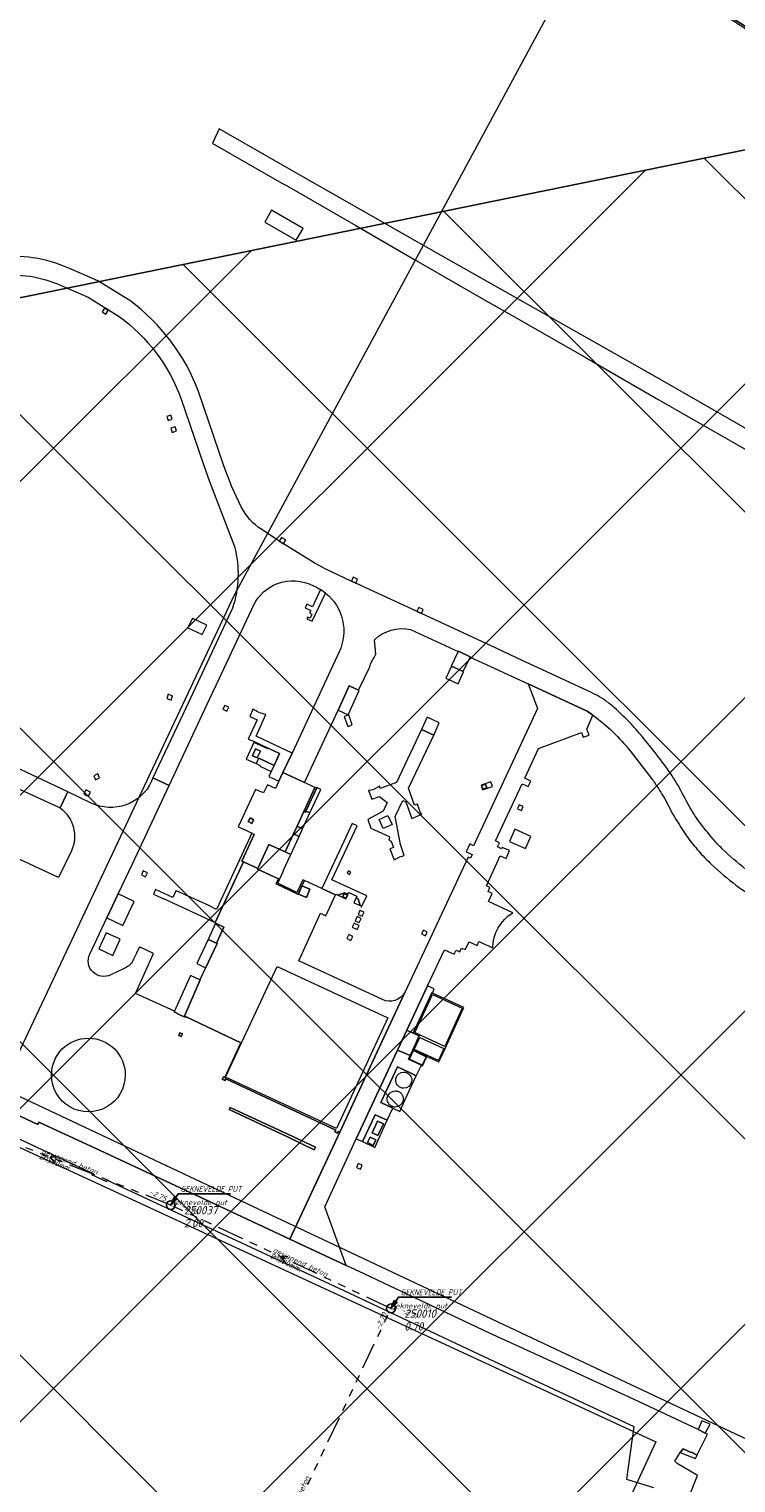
# Model space of a CAD drawing. Extents: x 148869 to 161638, y 453607 to 469810.
# Tile 202 of 256: x 152456 to 152616, y 464928 to 465255. Entities that reach past the tile are written whole.
import ezdxf
from ezdxf.lldxf.tags import DXFTag

# ---------------------------------------------------------------- set-up
doc = ezdxf.new("R2010")
doc.units = 0
doc.header["$PDMODE"] = 32
doc.header["$PDSIZE"] = 2
doc.linetypes.add('RI-GWA', pattern=[18.45, 6, -1.8, 1.75, -1.8, 1.75, -1.8, 1.75, -1.8])
doc.layers.get('0').update_dxf_attribs({"linetype": 'CONTINUOUS'})
doc.layers.get('DEFPOINTS').update_dxf_attribs({"linetype": 'CONTINUOUS'})
for name, color, linetype in [('2023', 90, 'CONTINUOUS'), ('2023 hatch', 90, 'CONTINUOUS'), ('B-OI-AANPIJLING', 1, 'CONTINUOUS')]:
    doc.layers.add(name, color=color, linetype=linetype)
for name, color, linetype, lineweight in [('B-OI-RI-BIJZONDERDERHEDEN-T18', 134, 'CONTINUOUS', 18), ('B-OI-RI-GWA-MATERIAAL-T18', 10, 'CONTINUOUS', 18), ('B-OI-RI-GWA-PUTDEKSELHOOGTE-T25', 10, 'CONTINUOUS', 25), ('B-OI-RI-GWA_BOB-T18', 10, 'CONTINUOUS', 18), ('B-OI-RI-GWA_DIAMETER-T18', 10, 'CONTINUOUS', 18), ('B-OI-RI-GWA_PUTNUMMER-T18', 10, 'CONTINUOUS', 18), ('B-OI-RI-GWA_RIOOLPUT-S', 10, 'CONTINUOUS', 25), ('B-OI-RI-GWA_TRANSPORTLEIDING-G', 10, 'RI-GWA', 18), ('B-OI-RI-PERSLEIDING-G-niet meenemen', 190, 'RI-PERS', 18), ('B-OI-RI-STROOMRICHTING-S', 252, 'CONTINUOUS', 25), ('B-RO-VH-VERHARDING_ASFALT-GV', 251, 'CONTINUOUS', 18), ('B-RO-VH-VERHARDING_FUNDERING_ZAND-GV', 251, 'CONTINUOUS', 18), ('B-RO-VH-VERHARDING_GESLOTEN-GV', 251, 'CONTINUOUS', 18), ('B-RO-VH-VERHARDING_GRASBETONSTEEN-GV', 251, 'CONTINUOUS', 18), ('B-RO-VH-VERHARDING_HALFVERHARDING-GV', 251, 'CONTINUOUS', 18), ('B-RO-VH-VERHARDING_OPEN-GV', 251, 'CONTINUOUS', 18)]:
    doc.layers.add(name, color=color, linetype=linetype, lineweight=lineweight)
doc.styles.add('NLCS-ISO-M500-T18_CURSIEF', font='NLCS-ISO.ttf', dxfattribs={"oblique": 15, "height": 0.9})
doc.styles.add('NLCS-ISO-M750-T25_CURSIEF', font='NLCS-ISO.ttf', dxfattribs={"oblique": 15, "height": 1.875})
tags = doc.linetypes.add('RI-PERS', pattern='A,7,-2,["P",Standard,S=1.8,R=0,X=-0.5,Y=-0.9],-2,7,-2,[102,NLCS.SHX,S=1,R=180,X=0,Y=0],-2', length=22).pattern_tags.tags
tags[6] = DXFTag(74, 10)

# ---------------------------------------------------------------- blocks, each defined once
blk = doc.blocks.new('ACMAP_ANN_TEMPLATE_gwa-diam')
at = {"color": 0, "linetype": 'ByBlock', "style": 'NLCS-ISO-M500-T18_CURSIEF', "oblique": 15}
blk.add_attdef('gwa-diam', (-2.2, -1.3), '', height=1.2, dxfattribs=at)
blk = doc.blocks.new('ACMAP_ANN_TEMPLATE_gwa-materiaal')
at = {"color": 0, "linetype": 'ByBlock', "style": 'NLCS-ISO-M500-T18_CURSIEF', "oblique": 15}
blk.add_attdef('gwa-mat', (-2.2, 0.2), '', height=1.2, dxfattribs=at)
blk = doc.blocks.new('ACMAP_ANN_TEMPLATE_gwa-nap-l')
at = {"color": 0, "linetype": 'ByBlock', "style": 'NLCS-ISO-M500-T18_CURSIEF', "oblique": 15}
blk.add_attdef('gwa-nap-l', (2.3, 0.2), '', height=1.2, dxfattribs=at)
blk = doc.blocks.new('ACMAP_ANN_TEMPLATE_gwa-nap-r')
at = {"color": 0, "linetype": 'ByBlock', "style": 'NLCS-ISO-M500-T18_CURSIEF', "oblique": 15}
blk.add_attdef('gwa-nap-r', (-5.6, 0.2), '', height=1.2, dxfattribs=at)
blk = doc.blocks.new('ACMAP_ANN_TEMPLATE_gwa-puth')
at = {"color": 0, "linetype": 'ByBlock', "style": 'NLCS-ISO-M750-T25_CURSIEF', "oblique": 15}
blk.add_attdef('gwa-puth', (3, -5), '', height=1.88, dxfattribs=at)
blk = doc.blocks.new('ACMAP_ANN_TEMPLATE_gwa-putnr')
at = {"color": 0, "linetype": 'ByBlock', "style": 'NLCS-ISO-M750-T25_CURSIEF', "oblique": 15}
blk.add_attdef('gwa-putnr', (3, -2.1), '', height=1.88, dxfattribs=at)
blk = doc.blocks.new('ACMAP_ANN_TEMPLATE_type knoop')
at = {"layer": 'DEFPOINTS', "style": 'NLCS-ISO-M500-T18_CURSIEF', "oblique": 15}
blk.add_attdef('type_knoop', (0, 0), '', height=1.2, dxfattribs=at)

msp = doc.modelspace()

# ---------------------------------------------------------------- hatches: boundary and pattern name
at = {"layer": '2023 hatch'}
h = msp.add_hatch(dxfattribs=at)
h.set_pattern_fill('L45L135', color=256, scale=49.98)
h.set_pattern_definition([(45, (0, 0), (-35.341197, 35.341197), []), (135, (0, 0), (-35.341197, -35.341197), [])])
h.paths.add_polyline_path([(155033.65, 463387.49), (154736.21, 463174.82), (154703.82, 463157.03), (154669.13, 463116.73), (154497.36, 463128.81), (154485.96, 463103.35), (154403, 462810.28), (154029.41, 462913.19), (153921.91, 462926.36), (153533.06, 462959.92), (153521.58, 463046.87), (153065.73, 463131.59), (152840.09, 463157.69), (152602.55, 463321.62), (152457.44, 463373.38), (152283.77, 463566.95), (152230.15, 463641.33), (152156.25, 463699.58), (152012.16, 463887.19), (152009.38, 463939.89), (151991.35, 464191.03), (152103.19, 464343.83), (152153.39, 464455.21), (152151.03, 464561.94), (152249.45, 464811.76), (152130.92, 465032.5), (152332.42, 465169.93), (152738.18, 465252.75), (152947.54, 465152.17), (153150.32, 465023.39), (153302.02, 464886.05), (153728.6, 464650.43), (153874.6, 464567.83), (153954.88, 464501.43), (153988.94, 464472.57), (154027.82, 464422.75), (154193.47, 464138.07), (154280.01, 463968.67), (154339.28, 463993.19), (154494.94, 463873.13), (154622.49, 463821.49), (154755.92, 463721.99), (154868.72, 463597.28)])

# ---------------------------------------------------------------- linework, layer by layer
at = {"layer": '2023', "flags": 128}
msp.add_lwpolyline([(153921.91, 462926.36), (153533.06, 462959.92), (153521.58, 463046.87), (153065.73, 463131.59), (152840.09, 463157.69), (152602.55, 463321.62), (152457.44, 463373.38), (152283.77, 463566.95), (152230.15, 463641.33), (152156.25, 463699.58), (152012.16, 463887.19), (152009.38, 463939.89), (151991.35, 464191.03), (152103.19, 464343.83), (152153.39, 464455.21), (152151.03, 464561.94), (152249.45, 464811.76), (152130.92, 465032.5), (152332.42, 465169.93), (152738.18, 465252.75), (152947.54, 465152.17), (153150.32, 465023.39), (153302.02, 464886.05), (153728.6, 464650.43)], dxfattribs=at)
at = {"layer": 'B-OI-AANPIJLING', "color": 251, "flags": 128}
for points in [[(152488.4, 464990.2), (152489.76, 464991.54), (152489.13, 464991.97), (152488.4, 464990.2), (152489.23, 464991.9), (152489.34, 464991.83), (152488.4, 464990.2), (152489.55, 464991.69), (152489.66, 464991.61), (152488.4, 464990.2), (152490.08, 464992.71), (152501.89, 464992.71)], [(152538.01, 464966.9), (152539.37, 464968.24), (152538.74, 464968.67), (152538.01, 464966.9), (152538.84, 464968.6), (152538.95, 464968.53), (152538.01, 464966.9), (152539.16, 464968.39), (152539.27, 464968.31), (152538.01, 464966.9), (152539.69, 464969.41), (152551.65, 464969.41)]]:
    msp.add_lwpolyline(points, dxfattribs=at)
at = {"layer": 'B-OI-RI-GWA_RIOOLPUT-S', "color": 251}
for p in [(152488.4, 464990.2), (152538.01, 464966.9)]:
    msp.add_point(p, dxfattribs=at)
at = {"layer": 'B-OI-RI-GWA_TRANSPORTLEIDING-G', "color": 251}
for p, q in [((152488.4, 464990.2), (152434.01, 465011.77)), ((152538.01, 464966.9), (152488.4, 464990.2)), ((152492.3, 464870.1), (152538.01, 464966.9))]:
    msp.add_line(p, q, dxfattribs=at)
at = {"layer": 'B-OI-RI-PERSLEIDING-G-niet meenemen'}
for p, q in [((152601.01, 465309.95), (152502.6, 465127.6)), ((152502.6, 465127.6), (152452, 465020)), ((152621, 464936.1), (152391.9, 465044.1)), ((152390.5, 465032.8), (152597.7, 464936.8)), ((152597.7, 464936.8), (152553, 464840.3))]:
    msp.add_line(p, q, dxfattribs=at)
at = {"layer": 'B-OI-RI-STROOMRICHTING-S', "color": 251}
for points in [[(152462.8, 465001.12), (152461.2, 465000.98), (152462.27, 464999.78)], [(152514.8, 464978.59), (152513.2, 464978.55), (152514.2, 464977.29)]]:
    msp.add_lwpolyline(points, dxfattribs=at)
at = {"layer": 'B-RO-VH-VERHARDING_ASFALT-GV'}
msp.add_lwpolyline([(152610.99, 465260.43, 0.035289), (152635.24, 465246.41)], format="xyb", dxfattribs=at)
at = {"layer": 'B-RO-VH-VERHARDING_FUNDERING_ZAND-GV', "flags": 128}
msp.add_lwpolyline([(152645.82, 465149.33), (152598.61, 465176.45), (152584.36, 465184.51), (152549.33, 465204.31), (152518.33, 465222.01), (152515.69, 465223.5), (152499.33, 465232.9), (152497.86, 465229.81), (152497.77, 465229.61), (152497.83, 465229.58), (152498.26, 465229.33), (152513.4, 465220.64), (152514.47, 465220.1), (152530.09, 465211.06), (152543.14, 465203.51), (152557.86, 465195.04), (152564.62, 465191.17), (152582.14, 465181.15), (152597.8, 465172.07), (152621.33, 465158.66)], dxfattribs=at)
at = {"layer": 'B-RO-VH-VERHARDING_GESLOTEN-GV', "flags": 128}
for points in [[(152516.64, 465207.78), (152518.2, 465210.39), (152511.07, 465214.52), (152509.58, 465211.88)], [(152553.2, 465115.08), (152553.17, 465115.02), (152551.6, 465111.76), (152551.61, 465111.75), (152554.3, 465110.49), (152555.84, 465113.79), (152555.86, 465113.84)], [(152550.4, 465109.05), (152553.13, 465107.71), (152554.34, 465110.47), (152554.3, 465110.49), (152551.61, 465111.75)], [(152528.26, 465098.14), (152529.29, 465098.53), (152528.5, 465100.74), (152527.5, 465100.37)], [(152510.36, 465093.24), (152510.29, 465093.06), (152507.14, 465094.52), (152505.41, 465090.79), (152507.61, 465089.76), (152508.21, 465090.97), (152511.67, 465089.36), (152512.92, 465092.03)], [(152507.52, 465093.09), (152508.61, 465092.57), (152507.87, 465091.02), (152506.79, 465091.54)], [(152507.52, 465093.09), (152506.79, 465091.54), (152507.87, 465091.02), (152508.61, 465092.57)], [(152511.02, 465087.97), (152511.67, 465089.36), (152508.21, 465090.97), (152507.61, 465089.76), (152508.57, 465089.31), (152508.48, 465089.14)], [(152518.49, 465085.47), (152513.65, 465087.73), (152512.73, 465085.77), (152511.97, 465084.13), (152510.16, 465084.97), (152509.28, 465083.15), (152507.48, 465083.93), (152503.55, 465075.53), (152505.49, 465074.64), (152506.66, 465074.07), (152506.66, 465074.06), (152507.16, 465073.78), (152504.38, 465067.78), (152504.8, 465067.58), (152508, 465066.13), (152510.52, 465071.52), (152514.15, 465069.84), (152516.03, 465073.9), (152516.84, 465075.63), (152518.37, 465078.93), (152520.88, 465084.34)], [(152507.05, 465077.1), (152506.64, 465076.27), (152505.85, 465076.67), (152506.25, 465077.49)], [(152507.05, 465077.1), (152506.25, 465077.49), (152505.85, 465076.67), (152506.64, 465076.27)], [(152535.34, 465077.17), (152537.33, 465078.08), (152538.27, 465076.01), (152536.28, 465075.11)], [(152516.03, 465073.9), (152517.3, 465073.33), (152518.1, 465075.06), (152516.84, 465075.63)], [(152569.55, 465073.33), (152565.92, 465074.95), (152564.7, 465072.21), (152568.33, 465070.59)], [(152518.15, 465063.55), (152516.81, 465060.72), (152512.49, 465062.78), (152513.81, 465065.56), (152513.72, 465065.6), (152515.41, 465069.25), (152514.15, 465069.84), (152510.52, 465071.52), (152508, 465066.13), (152507.96, 465065.98), (152512.67, 465063.77), (152512.15, 465062.66), (152517, 465060.3), (152517.75, 465061.84), (152517.91, 465062.16), (152518.51, 465063.39)], [(152528.66, 465064.76), (152528.94, 465065.27), (152528.45, 465065.54), (152528.17, 465065.03)], [(152476.56, 465060.37), (152474.01, 465054.94), (152477.62, 465053.24), (152480.18, 465058.67)], [(152519.74, 465061.43), (152517.91, 465062.16), (152517.75, 465061.84), (152517.15, 465060.31), (152519.01, 465059.58)], [(152528.32, 465060.29), (152527.65, 465060.62), (152526.03, 465060.07), (152527.83, 465059.23)], [(152527.16, 465059.72), (152527.49, 465060.43), (152528.21, 465060.1), (152527.89, 465059.39)], [(152529.96, 465054.31), (152530.87, 465053.9), (152531.3, 465054.84), (152530.39, 465055.25)], [(152530.62, 465055.76), (152531.53, 465055.35), (152531.94, 465056.25), (152531.03, 465056.66)], [(152477.03, 465050.14), (152473.81, 465051.61), (152472.15, 465047.96), (152475.33, 465046.48)], [(152528.09, 465050.3), (152529, 465049.89), (152529.4, 465050.77), (152528.49, 465051.19)], [(152529.27, 465052.86), (152530.4, 465052.33), (152530.83, 465053.25), (152529.7, 465053.78)], [(152545.33, 465052.18), (152544.89, 465051.34), (152545.77, 465050.9), (152546.19, 465051.78)], [(152490.77, 465028.22), (152491.02, 465028.82), (152490.45, 465029.01), (152490.23, 465028.47)], [(152490.77, 465028.22), (152490.23, 465028.47), (152490.45, 465029.01), (152491.02, 465028.82)], [(152541.62, 465029.63), (152539.49, 465025.11), (152542.36, 465023.94), (152542.92, 465025.19), (152544.36, 465028.35), (152543.04, 465028.98)], [(152520.73, 465002.7), (152514.73, 465005.59), (152501.57, 465011.73), (152501.81, 465012.21), (152514.8, 465006.17), (152520.97, 465003.26)], [(152534.99, 465009.16), (152533.78, 465006.53), (152535.07, 465005.91), (152536.3, 465008.54)], [(152534.61, 465004.91), (152533.33, 465005.53), (152532.73, 465004.28), (152534.03, 465003.65)], [(152531.13, 464998.33), (152531.53, 464999.22), (152530.62, 464999.61), (152530.23, 464998.71)]]:
    msp.add_lwpolyline(points, close=True, dxfattribs=at)
for points in [[(152582.22, 465101.57), (152568.91, 465107.73), (152571.02, 465102.17), (152566.54, 465092.51), (152556.63, 465071.25), (152555.78, 465071.65), (152554.95, 465069.88), (152556.28, 465069.24), (152555.92, 465068.4), (152555.4, 465068.63), (152547.85, 465052.42), (152541.14, 465038.12), (152535.9, 465026.88), (152526.48, 465006.66), (152515.2, 464982.55), (152515.24, 464982.53), (152527.88, 464976.61), (152523.1, 464989.82), (152530.2, 465005.17), (152539.49, 465025.11), (152541.62, 465029.63), (152546.25, 465039.63), (152550.08, 465047.79), (152552.28, 465046.79), (152552.7, 465047.66), (152553.52, 465047.28)], [(152565.43, 465056.09), (152559.95, 465058.66), (152560.79, 465060.47), (152559.92, 465060.88), (152560.32, 465061.82), (152559.5, 465062.22), (152562.61, 465068.94), (152563.95, 465068.38), (152564.73, 465070.14), (152563.03, 465070.86), (152562.9, 465070.57), (152562.04, 465070.95), (152562.46, 465071.92), (152561.54, 465072.31), (152567.58, 465085.23), (152568.93, 465084.57), (152569.52, 465085.83), (152568.15, 465086.49), (152571.26, 465093.19), (152580.93, 465096.76), (152581.34, 465095.72), (152582.64, 465096.15), (152582.15, 465097.55), (152583.51, 465100.67)], [(152541.99, 465084.18), (152547.63, 465096.19), (152544.88, 465097.45), (152539.29, 465085.51), (152535.55, 465084.13), (152535.41, 465084.63), (152534.19, 465083.96)], [(152470.48, 465080.86), (152465.22, 465083.38), (152465.18, 465083.39), (152464.81, 465082.61), (152463.46, 465079.75)], [(152470.18, 465046.82), (152474.01, 465054.94), (152476.56, 465060.37), (152479.74, 465067.12), (152488, 465084.78), (152484.39, 465086.51), (152484.08, 465085.77)], [(152532.95, 465083.66), (152533.72, 465081.7), (152535.41, 465082.31), (152537.12, 465080.96), (152536.24, 465079.03), (152532.81, 465077.15), (152533.49, 465075.22), (152537.63, 465073.31), (152537.71, 465073), (152537.49, 465072.51), (152538.05, 465072.23), (152538.57, 465070.86), (152537.78, 465070.57), (152538.76, 465068.04)], [(152544, 465080.61), (152543.32, 465080.4), (152541.99, 465084.18)], [(152541, 465069.04), (152540.14, 465071.52), (152538.96, 465077.85), (152540.68, 465081.45), (152541.34, 465081.16), (152542.7, 465077.4), (152544.95, 465078.32), (152544.62, 465078.78)], [(152466, 465070.08), (152463.1, 465064.09), (152437.83, 465075.8), (152436.86, 465073.82), (152428.05, 465054.98), (152426.96, 465055.49), (152425.11, 465051.73), (152436.87, 465046.22)], [(152443.68, 465015.31), (152458.42, 465008.37), (152458.69, 465008.93), (152471.34, 465003.02), (152498.38, 464990.38), (152515.2, 464982.55), (152526.48, 465006.66), (152526.13, 465006.83), (152525.95, 465006.45), (152525.38, 465006.72), (152525.57, 465007.12), (152500.77, 465018.64), (152500.55, 465018.28), (152499.99, 465018.58), (152500.3, 465019.15), (152500.57, 465019.01), (152504.21, 465026.8), (152491.85, 465032.62), (152491.42, 465032.66), (152491.38, 465032.68), (152490.45, 465033.11), (152489.14, 465033.76), (152489.23, 465033.94), (152480.44, 465037.92), (152484.52, 465046.94), (152481.64, 465048.27), (152481.3, 465048.32)], [(152481.3, 465048.32), (152480.64, 465047.04), (152480.01, 465045.65)], [(152553.52, 465047.28), (152553.92, 465048.16), (152554.72, 465047.81), (152555.61, 465049.56), (152557.45, 465048.71), (152557.83, 465049.61), (152560.97, 465048.19)], [(152478.03, 465043.63), (152474.88, 465042.13)]]:
    msp.add_lwpolyline(points, dxfattribs=at)
at = {"layer": 'B-RO-VH-VERHARDING_GESLOTEN-GV'}
for points in [[(152583.51, 465100.67, 0.009188), (152582.22, 465101.57)], [(152484.08, 465085.77, -0.419377), (152470.48, 465080.86)], [(152534.19, 465083.96, -0.042843), (152532.95, 465083.66)], [(152544.62, 465078.78, -0.06584), (152544, 465080.61)], [(152463.46, 465079.75, -0.354742), (152466, 465070.08)], [(152538.76, 465068.04, -0.015576), (152539.11, 465068.26)], [(152539.11, 465068.26, -0.074554), (152541, 465069.04)], [(152560.97, 465048.19, -0.263157), (152565.43, 465056.09)], [(152474.88, 465042.13, -0.726818), (152470.18, 465046.82)], [(152480.01, 465045.65, -0.212119), (152478.03, 465043.63)], [(152461.52, 465019.53, -1), (152478.14, 465019.53)], [(152478.14, 465019.53, -1.00012), (152461.52, 465019.53)]]:
    msp.add_lwpolyline(points, format="xyb", dxfattribs=at)
at = {"layer": 'B-RO-VH-VERHARDING_GRASBETONSTEEN-GV'}
for points in [[(152635.24, 465246.41, -0.035289), (152610.99, 465260.43)], [(152610.77, 465260.1, 0.035245), (152635.05, 465246.05)]]:
    msp.add_lwpolyline(points, format="xyb", dxfattribs=at)
at = {"layer": 'B-RO-VH-VERHARDING_HALFVERHARDING-GV', "flags": 128}
for points in [[(152496.51, 465120.99), (152493.33, 465122.51), (152493.29, 465122.53), (152492.26, 465120.37), (152494.19, 465119.46), (152495.49, 465118.84)], [(152547.35, 465037.98), (152547.2, 465038.05), (152543.04, 465028.98), (152544.36, 465028.35), (152542.92, 465025.19), (152546.12, 465023.74), (152548.83, 465022.5), (152550.27, 465025.66), (152554.41, 465034.73)], [(152544.46, 465028.58), (152543.37, 465029.1), (152547.33, 465037.72), (152554.08, 465034.61), (152550.15, 465025.99)], [(152549.94, 465025.53), (152548.71, 465022.83), (152543.26, 465025.31), (152544.48, 465028.02)], [(152542.92, 465025.19), (152542.36, 465023.94), (152541.95, 465023.13), (152544.85, 465021.76), (152545.14, 465021.62), (152546.12, 465023.74)], [(152542.18, 465023.1), (152543.12, 465025.04), (152545.95, 465023.67), (152545.02, 465021.73)], [(152542.05, 465020.2), (152539.46, 465021.36), (152535.73, 465013.34), (152538.46, 465012.06), (152539.97, 465011.33), (152541.12, 465013.85), (152543.68, 465019.38)], [(152537.16, 465009.32), (152534.44, 465010.59), (152531.61, 465004.52), (152534.34, 465003.18)], [(152533.78, 465006.53), (152534.99, 465009.16), (152536.3, 465008.54), (152535.07, 465005.91)], [(152532.73, 465004.28), (152533.33, 465005.53), (152534.61, 465004.91), (152534.03, 465003.65)]]:
    msp.add_lwpolyline(points, close=True, dxfattribs=at)
at = {"layer": 'B-RO-VH-VERHARDING_HALFVERHARDING-GV'}
for points in [[(152540.14, 465016.72, -0.808309), (152540.89, 465020.19)], [(152540.89, 465020.19, -0.107333), (152541.63, 465020.03)], [(152541.63, 465020.03, -0.807638), (152540.89, 465016.57)], [(152538.22, 465012.47, -0.80798), (152538.97, 465015.95)], [(152538.97, 465015.95, -0.108444), (152539.72, 465015.79)], [(152539.72, 465015.79, -0.807753), (152538.97, 465012.31)], [(152540.89, 465016.57, -0.107333), (152540.14, 465016.72)], [(152538.97, 465012.31, -0.108031), (152538.22, 465012.47)]]:
    msp.add_lwpolyline(points, format="xyb", dxfattribs=at)
at = {"layer": 'B-RO-VH-VERHARDING_OPEN-GV'}
for points in [[(152465.45, 465201.47, 0.127356), (152449.05, 465204.04)], [(152449.18, 465199.71, -0.137178), (152463.73, 465197.56)], [(152494.64, 465173.66, 0.145447), (152479.14, 465194.17)], [(152476.75, 465190.6, -0.147), (152490.69, 465172.17)], [(152508.91, 465142.53, -0.142721), (152504.27, 465147.69)], [(152502.75, 465138.7, -0.145436), (152502.3, 465124.79)], [(152507.12, 465125.55, -0.188719), (152512.42, 465130.35)], [(152512.42, 465130.35, -0.216359), (152520.52, 465129.84)], [(152521.23, 465129.51, -0.023766), (152522.16, 465129)], [(152522.16, 465129, -0.030777), (152523.26, 465128.22)], [(152523.26, 465128.22, 0.030777), (152522.16, 465129)], [(152523.26, 465128.22, -0.348394), (152526.31, 465114.95)], [(152534.3, 465117.65, -0.256353), (152542.44, 465119.99)], [(152533.24, 465111.6, -0.082408), (152534.24, 465113.71)], [(152586.42, 465103.89, 0.054832), (152582.54, 465106.06)], [(152588.39, 465102.31, 0.026994), (152586.42, 465103.89)], [(152509.85, 465100.82, -0.09408), (152506.91, 465102.02)], [(152582.22, 465101.57, -0.009188), (152583.51, 465100.67)], [(152583.51, 465100.67, -0.07087), (152591.9, 465092.6)], [(152591.51, 465099.33, 0.015721), (152588.39, 465102.31)], [(152593.24, 465097.45, 0.015299), (152591.51, 465099.33)], [(152596.18, 465093.92, 0.008657), (152593.24, 465097.45)], [(152599.56, 465089.56, 0.00881), (152596.18, 465093.92)], [(152601.34, 465087.02, 0.015565), (152599.56, 465089.56)], [(152602.95, 465084.37, 0.015919), (152601.34, 465087.02)], [(152558.31, 465084.88, -0.03703), (152558.66, 465083.87)], [(152596.74, 465086.41, -0.0113), (152598.27, 465084.13)], [(152598.27, 465084.13, -0.007926), (152599.32, 465082.44)], [(152605.79, 465079.16, -0.008368), (152602.95, 465084.37)], [(152599.32, 465082.44, -0.009698), (152600.47, 465080.39)], [(152600.47, 465080.39, 0.010192), (152601.6, 465078.2)], [(152601.6, 465078.2, 0.009685), (152603.84, 465074.57)], [(152606.83, 465077.51, -0.008535), (152605.79, 465079.16)], [(152607.44, 465076.66, -0.015666), (152606.83, 465077.51)], [(152603.84, 465074.57, 0.020226), (152605.03, 465072.86)], [(152610.57, 465072.74, -0.015353), (152607.44, 465076.66)], [(152605.03, 465072.86, 0.019635), (152607.7, 465069.62)], [(152612.64, 465070.54, -0.026025), (152610.57, 465072.74)], [(152617.99, 465065.91, -0.025538), (152612.64, 465070.54)], [(152607.7, 465069.62, 0.02278), (152610.25, 465067.02)], [(152610.25, 465067.02, 0.022889), (152615.73, 465062.36)], [(152615.73, 465062.36, 0.040713), (152619.12, 465060.15)], [(152541.14, 465038.12, -0.389532), (152536.07, 465036.54)]]:
    msp.add_lwpolyline(points, format="xyb", dxfattribs=at)
at = {"layer": 'B-RO-VH-VERHARDING_OPEN-GV', "flags": 128}
for points in [[(152479.14, 465194.17), (152471.93, 465198.6), (152465.45, 465201.47)], [(152463.73, 465197.56), (152469.77, 465194.96), (152476.75, 465190.6)], [(152490.69, 465172.17), (152495.79, 465157.21), (152497.11, 465153.4), (152502.75, 465138.7)], [(152504.27, 465147.69), (152502.18, 465152.16), (152500.41, 465156.7), (152494.64, 465173.66)], [(152582.54, 465106.06), (152571.02, 465111.41), (152567.59, 465113), (152561.71, 465115.76), (152544.85, 465123.6), (152530.08, 465130.44), (152530.08, 465130.42), (152529.11, 465130.87), (152529.12, 465130.88), (152529.07, 465130.91), (152523.16, 465133.67), (152520.72, 465135.03), (152513.78, 465139.34), (152513.76, 465139.32), (152512.81, 465139.92), (152512.82, 465139.94), (152512.82, 465139.94), (152508.91, 465142.53)], [(152520.52, 465129.84), (152521.23, 465129.51)], [(152522.16, 465129), (152520.35, 465125.12), (152519.04, 465125.73), (152518.88, 465125.38), (152518.66, 465124.9)], [(152518.66, 465124.9), (152519.92, 465124.31), (152519.65, 465123.72), (152520.21, 465123.45), (152519.78, 465122.53), (152519.21, 465122.81), (152519.02, 465122.43), (152520.23, 465121.88), (152523.26, 465128.22)], [(152438.72, 465091.28), (152439.36, 465091), (152440.56, 465090.42), (152445.35, 465088.08), (152463.46, 465079.75), (152464.81, 465082.61), (152465.18, 465083.39), (152460.9, 465085.42), (152446.93, 465091.93), (152434.69, 465097.64), (152407.77, 465110.34), (152379.35, 465123.58)], [(152502.3, 465124.79), (152491.78, 465102.29), (152484.39, 465086.51), (152488, 465084.78), (152497.22, 465104.46), (152499.27, 465108.84), (152507.12, 465125.55)], [(152542.44, 465119.99), (152553.17, 465115.02), (152553.2, 465115.08), (152555.86, 465113.84), (152555.84, 465113.79), (152560.43, 465111.66), (152568.91, 465107.73), (152582.22, 465101.57)], [(152534.24, 465113.71), (152534.59, 465114.45), (152534.3, 465117.65)], [(152526.31, 465114.95), (152515.71, 465092.13), (152513.65, 465087.73), (152518.49, 465085.47), (152526.09, 465101.77), (152528.61, 465107.29), (152530.71, 465106.28), (152533.24, 465111.6)], [(152506.91, 465102.02), (152506.2, 465100.4), (152507.86, 465099.65), (152505.86, 465095.25), (152507.04, 465094.78), (152510.36, 465093.24), (152512.92, 465092.03), (152511.67, 465089.36)], [(152511.67, 465089.36), (152511.02, 465087.97), (152510.49, 465086.85), (152512.73, 465085.77), (152513.65, 465087.73), (152515.71, 465092.13), (152507.65, 465095.93), (152509.85, 465100.82)], [(152591.9, 465092.6), (152596.74, 465086.41)], [(152558.66, 465083.87), (152560.89, 465084.62), (152560.52, 465085.65), (152558.31, 465084.88)], [(152536.07, 465036.54), (152517.25, 465045.31), (152520.73, 465052.86), (152520.69, 465052.88), (152522.13, 465056), (152523.33, 465055.45), (152525.5, 465060.16), (152522.44, 465061.58), (152518.51, 465063.39), (152517.91, 465062.16), (152519.74, 465061.43), (152519.01, 465059.58), (152517.15, 465060.31), (152517.75, 465061.84), (152517, 465060.3), (152512.15, 465062.66), (152512.67, 465063.77), (152507.96, 465065.98), (152508, 465066.13), (152504.8, 465067.58), (152498.42, 465053.95), (152498.56, 465053.88), (152498.51, 465053.78), (152500.37, 465052.87), (152498.71, 465049.26), (152498.85, 465049.16), (152496.24, 465043.65), (152496.2, 465043.67), (152494.98, 465041.03), (152495.02, 465041.02), (152491.38, 465032.68), (152491.42, 465032.66), (152491.85, 465032.62), (152504.21, 465026.8), (152500.57, 465019.01), (152500.3, 465019.15), (152499.99, 465018.58), (152500.55, 465018.28), (152500.77, 465018.64), (152525.57, 465007.12), (152525.38, 465006.72), (152525.95, 465006.45), (152526.13, 465006.83), (152526.48, 465006.66), (152535.9, 465026.88), (152541.14, 465038.12)], [(152400.76, 465029.76), (152408.01, 465026.39), (152411.15, 465024.92), (152415.33, 465022.96), (152424.25, 465018.82), (152446.33, 465008.39), (152446.8, 465008.58), (152470.66, 464997.41), (152470.55, 464997.1), (152473.89, 464995.5), (152474.05, 464995.83), (152494.31, 464986.39), (152528.5, 464970.41), (152557.77, 464956.62), (152592.71, 464940.31), (152591.07, 464928.37), (152597.19, 464926.54)], [(152604.72, 464923.34), (152607.11, 464929.22), (152602.46, 464931.92), (152601.96, 464932.49), (152603.2, 464934.45), (152603.86, 464935.21), (152605.65, 464934.45), (152605.71, 464934.52), (152607, 464933.85), (152607.03, 464933.9), (152609.3, 464938.53), (152608.83, 464938.75), (152607.2, 464939.58), (152592.64, 464946.43), (152572.25, 464955.81), (152560.2, 464961.35), (152532, 464974.68), (152527.88, 464976.61), (152515.24, 464982.53), (152515.2, 464982.55), (152498.38, 464990.38), (152471.34, 465003.02), (152458.69, 465008.93), (152458.42, 465008.37), (152443.68, 465015.31)]]:
    msp.add_lwpolyline(points, dxfattribs=at)
for points in [[(152473.45, 465192.46), (152472.91, 465191.62), (152473.74, 465191.08), (152474.27, 465191.93)], [(152488.41, 465168.36), (152487.49, 465168.06), (152487.78, 465167.13), (152488.74, 465167.42)], [(152489.35, 465165.68), (152488.4, 465165.36), (152488.73, 465164.44), (152489.66, 465164.76)], [(152512.82, 465139.94), (152512.81, 465139.92), (152513.76, 465139.32), (152513.78, 465139.34), (152514.29, 465140.18), (152513.35, 465140.76)], [(152530.08, 465130.42), (152530.08, 465130.44), (152530.47, 465131.31), (152529.46, 465131.78), (152529.12, 465130.88), (152529.11, 465130.87)], [(152544.85, 465123.61), (152545.29, 465124.47), (152544.28, 465124.95), (152543.85, 465124.08)], [(152526.09, 465101.77), (152528.33, 465100.76), (152530.87, 465106.21), (152530.71, 465106.28), (152528.61, 465107.29)], [(152488.12, 465104.21), (152488.45, 465104.09), (152488.78, 465105.02), (152488.49, 465105.14), (152487.84, 465105.39), (152487.48, 465104.45)], [(152500.16, 465102), (152501.05, 465101.57), (152501.49, 465102.48), (152500.58, 465102.89)], [(152544.88, 465097.45), (152547.63, 465096.19), (152548.89, 465098.94), (152546.16, 465100.2)], [(152471.21, 465086.62), (152471.45, 465086.1), (152472.34, 465086.52), (152472.15, 465086.95), (152471.94, 465087.42), (152471.03, 465087.01)], [(152469.86, 465082.52), (152470.29, 465083.34), (152469.29, 465083.84), (152468.81, 465082.9), (152469.44, 465082.59), (152469.81, 465082.42)], [(152518.83, 465079.02), (152521.2, 465084.16), (152520.88, 465084.34), (152518.37, 465078.93), (152518.71, 465078.77)], [(152521.2, 465084.16), (152518.83, 465079.02), (152519.76, 465078.64), (152521.7, 465082.81), (152522.24, 465083.89), (152521.32, 465084.37)], [(152559.3, 465085.12), (152558.44, 465084.84), (152558.73, 465083.99), (152559.58, 465084.28)], [(152559.3, 465085.12), (152559.58, 465084.28), (152558.73, 465083.99), (152558.44, 465084.84)], [(152567.42, 465079.16), (152567.8, 465080.07), (152566.9, 465080.47), (152566.5, 465079.54)], [(152518.1, 465075.06), (152519.76, 465078.64), (152518.83, 465079.02), (152518.71, 465078.77), (152518.37, 465078.93), (152516.84, 465075.63)], [(152484.99, 465061.38), (152484.49, 465060.31), (152486.33, 465059.46), (152486.73, 465059.27), (152486.77, 465059.34), (152498.42, 465053.95), (152504.8, 465067.58), (152504.38, 465067.78), (152507.16, 465073.78), (152506.66, 465074.06), (152498.69, 465056.89), (152496.94, 465057.73), (152490.02, 465060.94), (152489.54, 465061.1), (152488.83, 465059.59)], [(152517.3, 465073.33), (152516.03, 465073.9), (152514.15, 465069.84), (152515.41, 465069.25)], [(152531.4, 465057.45), (152532.56, 465059.96), (152524.71, 465063.51), (152530.38, 465075.74), (152529.24, 465076.26), (152526.39, 465070.1), (152522.44, 465061.58), (152525.5, 465060.16), (152525.56, 465060.28), (152526.03, 465060.07), (152527.65, 465060.62), (152528.32, 465060.29), (152528.51, 465060.71), (152530.35, 465059.86), (152530.17, 465059.47), (152530.64, 465059.27), (152531.08, 465057.73), (152531.35, 465057.61), (152531.3, 465057.49)], [(152481.79, 465064.64), (152482.67, 465064.24), (152483.13, 465065.14), (152482.2, 465065.55)], [(152527.16, 465059.72), (152527.89, 465059.39), (152528.21, 465060.1), (152527.49, 465060.43)], [(152530.17, 465059.47), (152529.67, 465058.38), (152531.08, 465057.73), (152530.64, 465059.27)], [(152498.51, 465053.78), (152496.79, 465050.11), (152498.71, 465049.26), (152500.37, 465052.87)], [(152498.85, 465049.16), (152498.71, 465049.26), (152496.79, 465050.11), (152494.23, 465044.66), (152496.2, 465043.67), (152496.24, 465043.65)], [(152537.3, 465032.41), (152525.7, 465007.46), (152500.76, 465019.05), (152512.36, 465044.01)], [(152495.02, 465041.02), (152494.98, 465041.03), (152492.87, 465041.98), (152489.23, 465033.94), (152489.14, 465033.76), (152490.45, 465033.11), (152491.38, 465032.68)], [(152546.25, 465039.63), (152541.62, 465029.63), (152543.04, 465028.98), (152547.2, 465038.05), (152547.35, 465037.98), (152547.75, 465038.93)], [(152539.49, 465025.11), (152530.2, 465005.17), (152531.61, 465004.52), (152534.44, 465010.59), (152537.16, 465009.32), (152538.46, 465012.06), (152535.73, 465013.34), (152539.46, 465021.36), (152542.05, 465020.2), (152543.68, 465019.38), (152544.85, 465021.76), (152541.95, 465023.13), (152542.36, 465023.94)], [(152514.73, 465005.59), (152520.73, 465002.7), (152520.97, 465003.26), (152514.8, 465006.17), (152501.81, 465012.21), (152501.57, 465011.73)], [(152607.2, 464939.58), (152608.83, 464938.75), (152609.9, 464940.77), (152608.04, 464941.56)], [(152607, 464933.85), (152605.71, 464934.52), (152605.65, 464934.45), (152603.86, 464935.21), (152603.2, 464934.45), (152605.61, 464933.41), (152605.65, 464933.47), (152606.62, 464933.07)]]:
    msp.add_lwpolyline(points, close=True, dxfattribs=at)

# ---------------------------------------------------------------- block references
at = {"layer": 'B-OI-RI-GWA-MATERIAAL-T18', "color": 251}
for p, rotation in [((152461.2, 465000.98), 338.367700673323), ((152513.2, 464978.55), 334.8422750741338), ((152515.15, 464918.5), 64.72281551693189)]:
    msp.add_blockref('ACMAP_ANN_TEMPLATE_gwa-materiaal', p, dxfattribs=dict(at, rotation=rotation)).add_auto_attribs({'gwa-mat': 'gewapend beton'})
at = {"layer": 'B-OI-RI-GWA-PUTDEKSELHOOGTE-T25', "color": 251}
for p, values in [((152488.4, 464990.2), {'gwa-puth': '2.00'}), ((152538.01, 464966.9), {'gwa-puth': '0.70'})]:
    msp.add_blockref('ACMAP_ANN_TEMPLATE_gwa-puth', p, dxfattribs=at).add_auto_attribs(values)
at = {"layer": 'B-OI-RI-GWA_BOB-T18', "color": 251}
for name, p, rotation, values in [('ACMAP_ANN_TEMPLATE_gwa-nap-r', (152488.4, 464990.2), 334.8422750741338, {'gwa-nap-r': '-2.75'}), ('ACMAP_ANN_TEMPLATE_gwa-nap-l', (152488.4, 464990.2), 338.367700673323, {'gwa-nap-l': '-2.75'}), ('ACMAP_ANN_TEMPLATE_gwa-nap-r', (152538.01, 464966.9), 64.72281551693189, {'gwa-nap-r': '-2.70'}), ('ACMAP_ANN_TEMPLATE_gwa-nap-l', (152538.01, 464966.9), 334.8422750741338, {'gwa-nap-l': '-2.71'})]:
    msp.add_blockref(name, p, dxfattribs=dict(at, rotation=rotation)).add_auto_attribs(values)
at = {"layer": 'B-OI-RI-GWA_DIAMETER-T18', "color": 251}
for p, rotation in [((152461.2, 465000.98), 338.367700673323), ((152513.2, 464978.55), 334.8422750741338)]:
    msp.add_blockref('ACMAP_ANN_TEMPLATE_gwa-diam', p, dxfattribs=dict(at, rotation=rotation)).add_auto_attribs({'gwa-diam': '%%c1500mm.'})
at = {"layer": 'B-OI-RI-GWA_PUTNUMMER-T18', "color": 251}
for p, values in [((152488.4, 464990.2), {'gwa-putnr': '250037'}), ((152538.01, 464966.9), {'gwa-putnr': '250010'})]:
    msp.add_blockref('ACMAP_ANN_TEMPLATE_gwa-putnr', p, dxfattribs=at).add_auto_attribs(values)
at = {"layer": 'DEFPOINTS'}
for p in [(152488.4, 464990.2), (152538.01, 464966.9)]:
    msp.add_blockref('ACMAP_ANN_TEMPLATE_type knoop', p, dxfattribs=at).add_auto_attribs({'type_knoop': 'geknevelde put'})

# ---------------------------------------------------------------- texts
at = {"layer": 'B-OI-RI-BIJZONDERDERHEDEN-T18', "color": 251, "style": 'NLCS-ISO-M500-T18_CURSIEF', "oblique": 15, "width": 0.8}
for p in [(152490.59, 464993.17), (152540.2, 464969.87)]:
    msp.add_text('GEKNEVELDE PUT', height=1.35, dxfattribs=at).set_placement(p)

doc.saveas('drawing.dxf')
